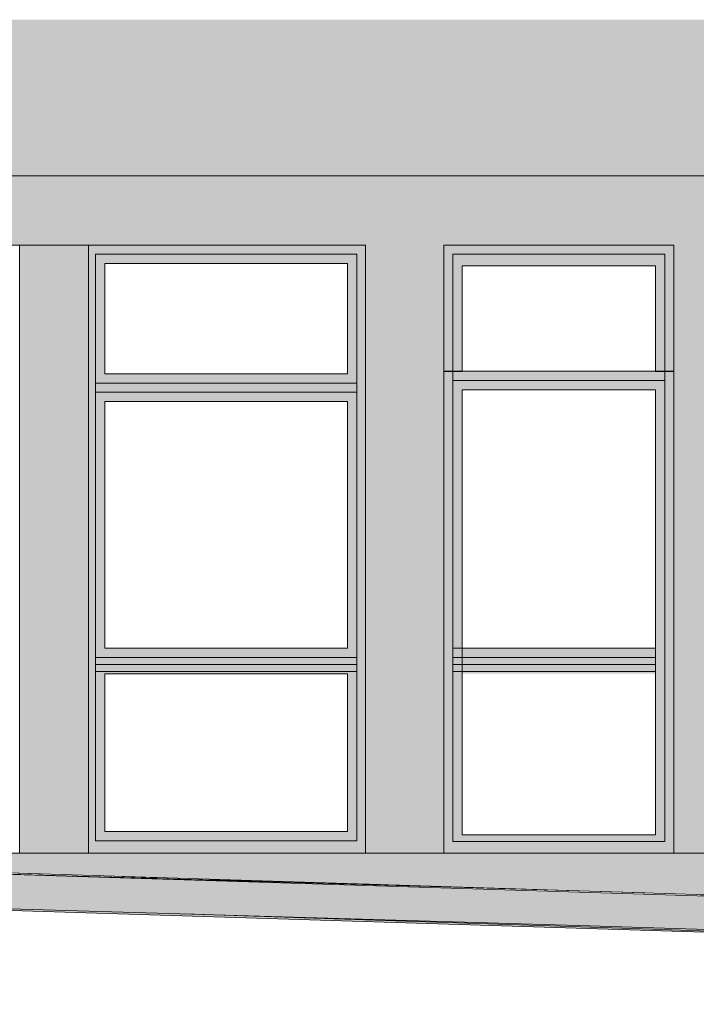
# Model space of a CAD drawing. Header units: millimetres. Extents: x -68772 to 137055, y -73300 to 19650.
# Tile 151 of 212: x 76183 to 79116, y -51170 to -46900. Entities that reach past the tile are written whole.
import ezdxf

# ---------------------------------------------------------------- set-up
doc = ezdxf.new("R2010")
doc.units = ezdxf.units.MM
doc.header["$MEASUREMENT"] = 0
doc.linetypes.add('Przerywana', pattern=[480, 240, -240])
for name, color, linetype, lineweight in [('Floors_Nr_pióra__1', 7, 'Continuous', 18), ('Interior Edges_Nr_pióra__1', 7, 'Continuous', 18), ('Nowe_0_Nr_pióra__1', 7, 'Continuous', 18), ('Nowe_810-G Ogólne_Nr_pióra__1', 7, 'Continuous', 18), ('Nowe_810-G Ogólne_Nr_pióra__26', 13, 'Continuous', 18), ('Nowe_810-G Ogólne_Nr_pióra__61', 255, 'Continuous', 18), ('Nowe_810-G Ogólne_Nr_pióra__9', 254, 'Continuous', 18), ('Nowe_Walls_Nr_pióra__1', 7, 'Continuous', 18), ('Walls_Nr_pióra__1', 7, 'Continuous', 18)]:
    doc.layers.add(name, color=color, linetype=linetype, lineweight=lineweight)

msp = doc.modelspace()

# ---------------------------------------------------------------- hatches: boundary and pattern name
at = {"layer": 'Nowe_0_Nr_pióra__1', "linetype": 'Continuous', "lineweight": 18}
msp.add_hatch(color=7, dxfattribs=at).paths.add_polyline_path([(67096.9, -50414.7), (72209.1, -50514.7), (73188.6, -50514.7), (89078.2, -51010.5), (89698.5, -51020.3), (89698.5, -51170.3), (88943, -51164), (73143.4, -50669), (72209.1, -50669), (67096.9, -50564.7)])
at = {"layer": 'Nowe_810-G Ogólne_Nr_pióra__1', "linetype": 'Continuous', "lineweight": 18}
h = msp.add_hatch(dxfattribs=at)
h.set_pattern_fill('CEGŁA___WIĄZANIE_POSPOLITE', style=0, pattern_type=2)
h.set_pattern_definition([(0, (0, 0), (0, 67), []), (90, (0, 0), (-201, 0), [67, -67]), (90, (100.5, 67), (-201, 0), [67, -201, 67, -67]), (90, (50.25, 201), (-100.5, 0), [67, -335])])
h.paths.add_polyline_path([(78652.9, -50679.6), (89028.2, -51015.8), (89028.2, -50514.7), (79372.8, -50514.7), (79018.6, -50514.7), (78020.8, -50514.7), (77681.4, -50514.7), (76181.4, -50514.7), (73981.4, -50514.7), (73349.7, -50514.7), (74520.8, -50549.9)])
at = {"layer": 'Nowe_810-G Ogólne_Nr_pióra__26', "linetype": 'Continuous', "lineweight": 0}
h = msp.add_hatch(color=25, dxfattribs=at)
h.paths.add_polyline_path([(76481.4, -47877.7), (77681.4, -47877.7), (77681.4, -50514.7), (76481.4, -50514.7)])
h.paths.add_polyline_path([(76551.4, -47957), (77603.8, -47957), (77603.8, -48436.5), (76551.4, -48436.5)], flags=0)
h.paths.add_polyline_path([(76551.4, -48555.8), (77603.8, -48555.8), (77603.8, -49626.4), (76551.4, -49626.4)], flags=0)
h.paths.add_polyline_path([(76551.4, -49737), (77603.8, -49737), (77603.8, -50421.5), (76551.4, -50421.5)], flags=0)
for points in [[(78020.8, -47877.7), (79018.6, -47877.7), (79018.6, -48426.1), (78938.6, -48426.1), (78938.6, -47968.2), (78100.8, -47968.2), (78100.8, -48426.1), (78020.8, -48426.1)], [(78938.6, -49626.4), (78100.8, -49626.4), (78100.8, -49737), (78938.6, -49737)], [(77643.8, -49727.6), (77643.8, -49697), (76511.4, -49697), (76511.4, -49727.6)]]:
    msp.add_hatch(color=25, dxfattribs=at).paths.add_polyline_path(points)
h = msp.add_hatch(color=25, dxfattribs=at)
h.paths.add_polyline_path([(78020.8, -48424.7), (78020.8, -50514.7), (79018.6, -50514.7), (79018.6, -48424.7)])
h.paths.add_polyline_path([(78938.6, -50434.7), (78938.6, -48504.7), (78100.8, -48504.7), (78100.8, -50434.7)], flags=0)
at = {"layer": 'Nowe_810-G Ogólne_Nr_pióra__61', "linetype": 'Continuous', "lineweight": 18}
h = msp.add_hatch(color=255, dxfattribs=at)
h.paths.add_polyline_path([(72209.1, -47877.7), (72209.1, -47577.7), (88478.2, -47577.7), (88478.2, -47877.7), (88478.2, -50514.7), (84265.9, -50514.7), (84265.9, -47877.7), (82065.9, -47877.7), (82065.9, -50514.7), (81578.9, -50514.7), (81578.9, -47877.7), (79372.8, -47877.7), (79372.8, -50514.7), (79018.6, -50514.7), (79018.6, -47877.7), (78020.8, -47877.7), (78020.8, -50514.7), (77681.4, -50514.7), (77681.4, -47877.7), (76481.4, -47877.7), (76481.4, -50514.7), (76181.4, -50514.7), (76181.4, -47877.7), (73981.4, -47877.7), (73981.4, -50514.7), (73349.7, -50514.7), (73159.1, -50514.7), (73159.1, -49915.5), (73159.1, -47877.7)])
h.paths.add_polyline_path([(86755.3, -48519.5), (86755.3, -47877.7), (84551.9, -47877.7), (84551.9, -48519.5)], flags=0)
at = {"layer": 'Nowe_810-G Ogólne_Nr_pióra__9', "linetype": 'Continuous', "lineweight": 18}
msp.add_hatch(color=254, dxfattribs=at).paths.add_polyline_path([(89078.2, -46900.2), (73117.9, -46900.2), (73125.6, -47577.7), (73981.4, -47577.7), (88478.2, -47577.7), (88478.2, -50998), (88640.5, -51003.1), (88648.9, -50508.3), (89078.2, -50515.6)])

# ---------------------------------------------------------------- linework, layer by layer
at = {"layer": 'Floors_Nr_pióra__1', "color": 7, "linetype": 'Continuous', "lineweight": 18}
for p, q in [((78652.9, -50679.6), (73027.8, -50514.7)), ((72998.6, -50664.7), (78652.9, -50829.6)), ((89205.6, -51014.7), (78652.9, -50679.6)), ((78652.9, -50829.6), (89205.6, -51164.7))]:
    msp.add_line(p, q, dxfattribs=at)
at = {"layer": 'Interior Edges_Nr_pióra__1', "color": 7, "linetype": 'Continuous', "lineweight": 18}
msp.add_line((74520.8, -50549.9), (78652.9, -50679.6), dxfattribs=at)
at = {"layer": 'Nowe_0_Nr_pióra__1', "color": 7, "linetype": 'Continuous', "lineweight": 18, "flags": 128}
msp.add_lwpolyline([(67096.9, -50414.7), (72209.1, -50514.7), (73188.6, -50514.7), (89078.2, -51010.5), (89698.5, -51020.3), (89698.5, -51170.3), (88943, -51164), (73143.4, -50669), (72209.1, -50669), (67096.9, -50564.7)], close=True, dxfattribs=at)
at = {"layer": 'Nowe_810-G Ogólne_Nr_pióra__1', "color": 7, "linetype": 'Continuous', "lineweight": 18, "flags": 128}
msp.add_lwpolyline([(79372.8, -50514.7), (79018.6, -50514.7), (79018.6, -47877.7), (78020.8, -47877.7), (78020.8, -50514.7), (77681.4, -50514.7), (77681.4, -47877.7), (76481.4, -47877.7), (76481.4, -50514.7), (76181.4, -50514.7), (76181.4, -47877.7), (73981.4, -47877.7), (73981.4, -50514.7), (73349.7, -50514.7), (73159.1, -50514.7), (73159.1, -49915.5), (73159.1, -47877.7), (72209.1, -47877.7), (72209.1, -47577.7), (88478.2, -47577.7)], dxfattribs=at)
for points in [[(76481.4, -47877.7), (77681.4, -47877.7), (77681.4, -50514.7), (76481.4, -50514.7)], [(78020.8, -47877.7), (79018.6, -47877.7), (79018.6, -48426.1), (78938.6, -48426.1), (78938.6, -47968.2), (78100.8, -47968.2), (78100.8, -48426.1), (78020.8, -48426.1)], [(76551.4, -47957), (77603.8, -47957), (77603.8, -48436.5), (76551.4, -48436.5)], [(78020.8, -48424.7), (78020.8, -50514.7), (79018.6, -50514.7), (79018.6, -48424.7)], [(78938.6, -50434.7), (78938.6, -48504.7), (78100.8, -48504.7), (78100.8, -50434.7)], [(76551.4, -48555.8), (77603.8, -48555.8), (77603.8, -49626.4), (76551.4, -49626.4)], [(76551.4, -49737), (77603.8, -49737), (77603.8, -50421.5), (76551.4, -50421.5)]]:
    msp.add_lwpolyline(points, close=True, dxfattribs=at)
at = {"layer": 'Nowe_810-G Ogólne_Nr_pióra__1', "color": 7, "linetype": 'Przerywana', "lineweight": 18, "flags": 128}
msp.add_lwpolyline([(78652.9, -50679.6), (89028.2, -51015.8), (89028.2, -50514.7), (79372.8, -50514.7), (79018.6, -50514.7), (78020.8, -50514.7), (77681.4, -50514.7), (76181.4, -50514.7), (73981.4, -50514.7), (73349.7, -50514.7), (74520.8, -50549.9)], close=True, dxfattribs=at)
at = {"layer": 'Nowe_Walls_Nr_pióra__1', "color": 7, "linetype": 'Continuous', "lineweight": 18}
for p, q in [((75352.1, -47877.7), (77681.4, -47877.7)), ((76481.4, -50514.7), (76481.4, -47877.7)), ((77681.4, -47877.7), (77681.4, -50514.7)), ((76511.4, -50461.5), (76511.4, -47917)), ((76511.4, -47917), (77643.8, -47917)), ((77643.8, -47917), (77643.8, -50461.5)), ((78060.1, -47917.2), (78979, -47917.2)), ((78060.1, -50464.8), (78060.1, -47917.2)), ((78979, -47917.2), (78979, -50464.8)), ((78020.8, -48424.7), (79018.6, -48424.7)), ((78020.8, -50514.7), (78020.8, -48424.7)), ((79018.6, -48424.7), (79018.6, -50514.7)), ((77643.8, -48476.5), (76511.4, -48476.5)), ((78060.1, -48465.6), (78979, -48465.6)), ((76511.4, -48515.8), (77643.8, -48515.8)), ((78938.6, -49626.4), (78060.8, -49626.4)), ((77643.8, -49666.4), (76511.4, -49666.4)), ((76511.4, -49697), (77643.8, -49697)), ((78938.6, -49666.4), (78060.8, -49666.4)), ((78060.8, -49697), (78938.6, -49697)), ((76511.4, -49727.6), (77643.8, -49727.6)), ((78060.8, -49727.6), (78938.6, -49727.6)), ((77643.8, -50461.5), (76511.4, -50461.5)), ((78979, -50464.8), (78060.1, -50464.8)), ((88478.2, -50514.7), (72209.1, -50514.7)), ((77681.4, -50514.7), (75352.1, -50514.7)), ((79018.6, -50514.7), (78020.8, -50514.7))]:
    msp.add_line(p, q, dxfattribs=at)
at = {"layer": 'Walls_Nr_pióra__1', "color": 7, "linetype": 'Continuous', "lineweight": 18}
for p, q in [((77681.4, -47877.7), (77681.4, -50514.7)), ((78020.8, -48424.7), (79018.6, -48424.7)), ((78020.8, -50514.7), (78020.8, -48424.7)), ((79018.6, -48424.7), (79018.6, -50514.7)), ((77681.4, -50514.7), (75352.1, -50514.7)), ((79018.6, -50514.7), (78020.8, -50514.7)), ((77546, -50799.5), (76894.9, -50778)), ((78926, -50844.8), (77546, -50799.5)), ((81191, -50919.4), (78926, -50844.8))]:
    msp.add_line(p, q, dxfattribs=at)

doc.saveas('drawing.dxf')
